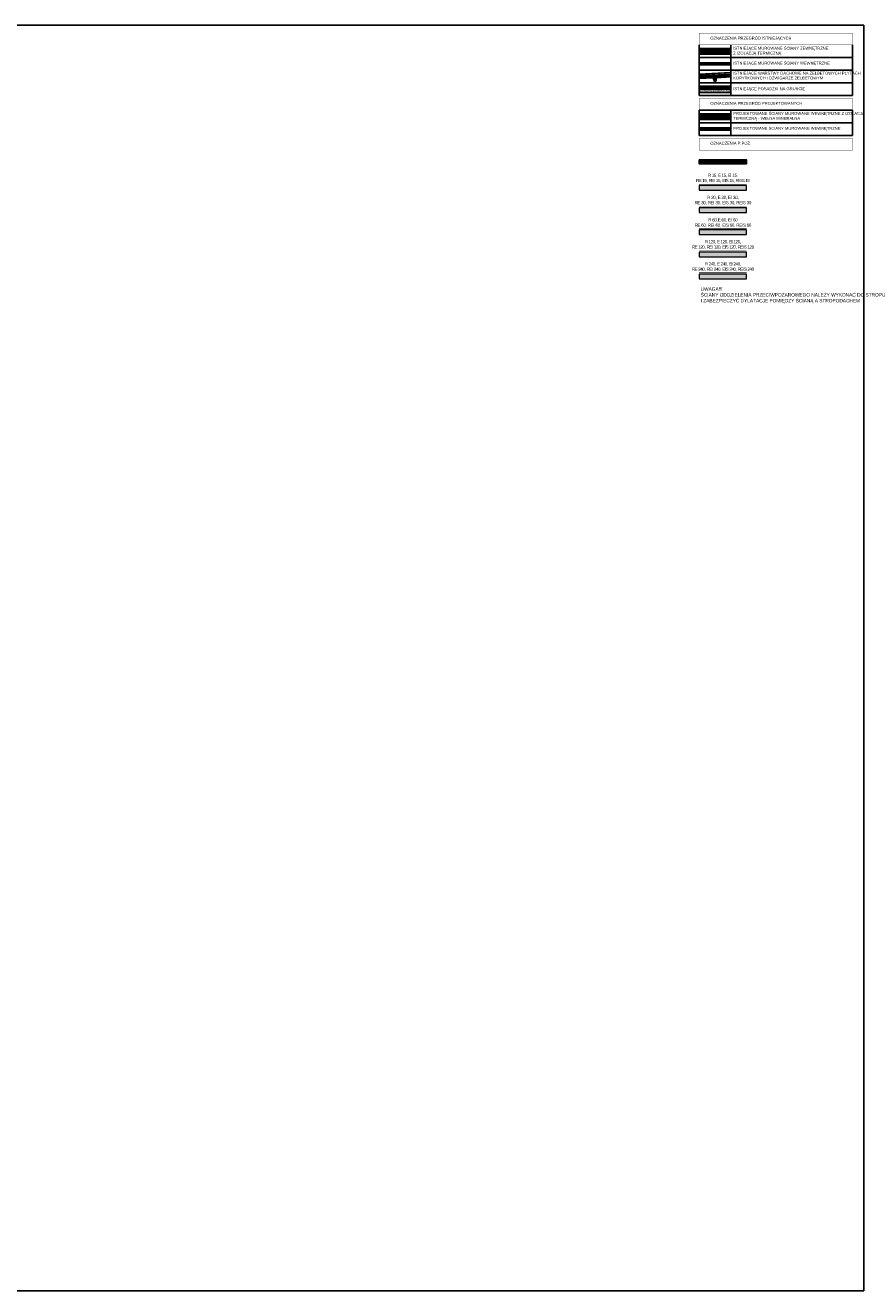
# Model space of a CAD drawing. Header units: millimetres. Extents: x 59331 to 112314, y -16110 to 34390.
# Tile 97 of 198: x 85534 to 90831, y 890 to 8890. Entities that reach past the tile are written whole.
import ezdxf

# ---------------------------------------------------------------- set-up
doc = ezdxf.new("R2010")
doc.units = ezdxf.units.MM
doc.linetypes.add('DASHED2', pattern=[0.375, 0.25, -0.125])
doc.linetypes.add('Kreska', pattern=[3, 1.5, -1.5])
doc.layers.get('DEFPOINTS').update_dxf_attribs({"lineweight": 9})
for name, color, linetype in [('_HSA_HATCH_WYPEŁNIENIA_PRZEGRÓD', 205, 'Continuous'), ('_HSA_IZOLACJE', 181, 'Continuous'), ('_HSA_OPIS', 43, 'Continuous'), ('_HSA_ŚCIANY_CIENKIE', 2, 'Continuous'), ('_HSA_ŚCIANY_DZIAŁOWE', 6, 'Continuous'), ('_HSA_ŚCIANY_KONSTRUKCYJNE', 3, 'Continuous'), ('_HSA_ŚCIANY_MUROWANE', 4, 'Continuous')]:
    doc.layers.add(name, color=color, linetype=linetype)
for name, color, linetype, true_color in [('_HSA_HATCH_WYPEŁNIENIA_PRZEGRÓD_P_POŻ', 7, 'Continuous', 0xef8a8a), ('_HSA_WYDZIELENIA_POŻAROWE_120_MIN', 7, 'DASHED2', 0xf11f04), ('_HSA_WYDZIELENIA_POŻAROWE_15_MIN', 7, 'DASHED2', 0x37c02a), ('_HSA_WYDZIELENIA_POŻAROWE_240_MIN', 7, 'DASHED2', 0xab1603), ('_HSA_WYDZIELENIA_POŻAROWE_30_MIN', 7, 'DASHED2', 0x247d1c), ('_HSA_WYDZIELENIA_POŻAROWE_60_MIN', 7, 'DASHED2', 0x1428e1)]:
    doc.layers.add(name, color=color, linetype=linetype, true_color=true_color)
doc.layers.add('_HSA_IZOLACJA_TERMICZNA', color=2, linetype='Continuous', lineweight=5)
doc.layers.add('_HSA_POMOC_GRAFICZNE', color=7, linetype='Continuous', plot=False)
doc.styles.add('ARIAL_100', font='Arial.ttf', dxfattribs={"width": 0.8, "height": 20})
doc.linetypes.add('BATTING', pattern='A,0.00254,-2.54,[134,ltypeshp.shx,S=2.54,R=0,X=-2.54,Y=0],-5.08,[134,ltypeshp.shx,S=2.54,R=180,X=2.54,Y=0],-2.54', length=10.16254)

# ---------------------------------------------------------------- blocks, each defined once
blk = doc.blocks.new('*U512')
at = {"transparency": 33554559}
h = blk.add_hatch(color=256, dxfattribs=at)
h.dxf.hatch_style = 1
h.paths.add_polyline_path([(0, 29), (-300, 29), (-300, 0), (0, 0)])
at = {"linetype": 'DASHED2', "ltscale": 50, "const_width": 3}
blk.add_lwpolyline([(-300, -10), (0, -10)], dxfattribs=at)
at = {"layer": 'DEFPOINTS'}
blk.add_lwpolyline([(0, 29), (-300, 29), (-300, 0), (0, 0), (0, 29)], close=True, dxfattribs=at)
blk = doc.blocks.new('A$C17f1b766')
at = {"layer": '_HSA_HATCH_WYPEŁNIENIA_PRZEGRÓD'}
h = blk.add_hatch(dxfattribs=at)
h.set_pattern_fill('ANSI31', color=256, scale=2, style=0)
h.set_pattern_definition([(45, (-89791.3255, -22284.513), (-4.49012806, 4.49012806), [])])
h.paths.add_polyline_path([(0, -135.9), (0, -159.9), (300, -159.9), (300, -135.9)])
at = {"layer": '_HSA_HATCH_WYPEŁNIENIA_PRZEGRÓD_P_POŻ'}
h = blk.add_hatch(color=256, dxfattribs=at)
h.dxf.hatch_style = 1
h.paths.add_polyline_path([(0, -135.9), (0, -159.9), (300, -159.9), (300, -135.9)])
at = {"layer": '_HSA_OPIS', "const_width": 1.85}
blk.add_lwpolyline([(0, 0), (970, 0), (970, -73.9), (0, -73.9)], close=True, dxfattribs=at)
at = {"layer": '_HSA_ŚCIANY_KONSTRUKCYJNE'}
blk.add_lwpolyline([(0, -135.9), (0, -159.9), (300, -159.9), (300, -135.9)], close=True, dxfattribs=at)
at = {"layer": '_HSA_WYDZIELENIA_POŻAROWE_120_MIN', "ltscale": 50, "rotation": 180}
blk.add_blockref('*U512', (0, -718.9), dxfattribs=at)
at = {"layer": '_HSA_WYDZIELENIA_POŻAROWE_15_MIN', "ltscale": 100, "rotation": 180}
blk.add_blockref('*U512', (0, -298.9), dxfattribs=at)
at = {"layer": '_HSA_WYDZIELENIA_POŻAROWE_240_MIN', "ltscale": 50, "rotation": 180}
blk.add_blockref('*U512', (0, -858.9), dxfattribs=at)
at = {"layer": '_HSA_WYDZIELENIA_POŻAROWE_30_MIN', "ltscale": 100, "rotation": 180}
blk.add_blockref('*U512', (0, -438.9), dxfattribs=at)
at = {"layer": '_HSA_WYDZIELENIA_POŻAROWE_60_MIN', "ltscale": 100, "rotation": 180}
blk.add_blockref('*U512', (0, -578.9), dxfattribs=at)
at = {"layer": '_HSA_OPIS', "insert": (70.7, -21.7), "char_height": 18.486, "attachment_point": 1, "line_spacing_factor": 0.85, "style": 'ARIAL_100'}
blk.add_mtext_dynamic_manual_height_columns('OZNACZENIA P.POŻ.', width=684.615, gutter_width=4500.4, heights=[0], dxfattribs=at)
at = {"layer": '_HSA_WYDZIELENIA_POŻAROWE_120_MIN', "ltscale": 50, "insert": (0, -643.1), "char_height": 20, "attachment_point": 1, "style": 'ARIAL_100'}
blk.add_mtext_dynamic_manual_height_columns('\\pxqc;{\\T0.8;R 120, E 120, EI 120,^JRE 120, REI 120, EIS 120, REIS 120}', width=300, gutter_width=100, heights=[0], dxfattribs=at)
at = {"layer": '_HSA_WYDZIELENIA_POŻAROWE_15_MIN', "ltscale": 100, "insert": (0, -223.1), "char_height": 20, "attachment_point": 1, "style": 'ARIAL_100'}
blk.add_mtext_dynamic_manual_height_columns('\\pxqc;{\\T0.8;R 15, E 15, EI 15,\\PRE 15, REI 15, EIS 15, REIS 15}', width=300, gutter_width=100, heights=[0], dxfattribs=at)
at = {"layer": '_HSA_WYDZIELENIA_POŻAROWE_240_MIN', "ltscale": 50, "insert": (0, -783.1), "char_height": 20, "attachment_point": 1, "style": 'ARIAL_100'}
blk.add_mtext_dynamic_manual_height_columns('\\pxqc;{\\T0.8;R 240, E 240, EI 240,\\PRE 240, REI 240, EIS 240, REIS 240}', width=300, gutter_width=100, heights=[0], dxfattribs=at)
at = {"layer": '_HSA_WYDZIELENIA_POŻAROWE_30_MIN', "ltscale": 100, "insert": (0, -363.1), "char_height": 20, "attachment_point": 1, "style": 'ARIAL_100'}
blk.add_mtext_dynamic_manual_height_columns('\\pxqc;{\\T0.9;R 30, E 30, EI 30,\\PRE 30, REI 30, EIS 30, REIS 30}', width=300, gutter_width=100, heights=[0], dxfattribs=at)
at = {"layer": '_HSA_WYDZIELENIA_POŻAROWE_60_MIN', "ltscale": 100, "insert": (0, -505), "char_height": 20, "attachment_point": 1, "style": 'ARIAL_100'}
blk.add_mtext_dynamic_manual_height_columns('\\pxqc;{\\T0.9;R 60,E 60, EI 60^JRE 60, REI 60, EIS 60, REIS 60}', width=300, gutter_width=100, heights=[0], dxfattribs=at)

msp = doc.modelspace()

# ---------------------------------------------------------------- hatches: boundary and pattern name
at = {"layer": '_HSA_HATCH_WYPEŁNIENIA_PRZEGRÓD', "true_color": 0x969696}
for points in [[(89791.33, 8745.22), (89791.33, 8707.84), (89991.33, 8707.84), (89991.33, 8745.22)], [(89791.33, 8652.66), (89791.33, 8640.66), (89991.33, 8640.66), (89991.33, 8652.66)], [(89791.33, 8580.18), (89791.33, 8553.16), (89881.11, 8558.08), (89888.85, 8535.47), (89896.84, 8535.91), (89902.07, 8559.23), (89991.33, 8564.12), (89991.33, 8591.14)], [(89991.33, 8466.54), (89991.33, 8506.53), (89791.33, 8506.53), (89791.33, 8466.53)]]:
    msp.add_hatch(color=252, dxfattribs=at).paths.add_polyline_path(points)
at = {"layer": '_HSA_HATCH_WYPEŁNIENIA_PRZEGRÓD'}
h = msp.add_hatch(dxfattribs=at)
h.set_pattern_fill('ANSI31', color=256, scale=2, style=0)
h.set_pattern_definition([(45, (22310.3613, -20262.851), (-4.49012806, 4.49012806), [])])
h.paths.add_polyline_path([(89791.33, 8730.22), (89791.33, 8707.84), (89991.33, 8707.84), (89991.33, 8730.22)])
h = msp.add_hatch(dxfattribs=at)
h.set_pattern_fill('ANSI31', color=256, scale=2, style=0)
h.set_pattern_definition([(45, (15431.875, -18617.019), (-4.49012806, 4.49012806), [])])
h.paths.add_polyline_path([(89791.33, 8652.66), (89791.33, 8640.66), (89991.33, 8640.66), (89991.33, 8652.66)])
at = {"layer": '_HSA_HATCH_WYPEŁNIENIA_PRZEGRÓD', "ltscale": 10, "transparency": 33554687}
h = msp.add_hatch(dxfattribs=at)
h.set_pattern_fill('ANSI33', color=256, angle=1.963532)
h.set_pattern_definition([(46.9635, (89743.0725, 8527.482), (-4.64134, 4.33364), []), (46.9635, (89747.56, 8527.6356), (-4.64134, 4.33364), [3.175, -1.5875])])
h.paths.add_polyline_path([(89791.33, 8565.18), (89791.33, 8553.16), (89881.11, 8558.08), (89888.85, 8535.47), (89892.85, 8535.69), (89890.93, 8570.64)])
h = msp.add_hatch(dxfattribs=at)
h.set_pattern_fill('ANSI33', color=256, angle=1.963532)
h.set_pattern_definition([(46.9635, (89893.8463, 8535.744), (-4.64134, 4.33364), []), (46.9635, (89898.334, 8535.898), (-4.64134, 4.33364), [3.175, -1.5875])])
h.paths.add_polyline_path([(89991.33, 8564.12), (89991.33, 8576.14), (89890.93, 8570.64), (89892.85, 8535.69), (89896.84, 8535.91), (89902.07, 8559.23)])
at = {"layer": '_HSA_HATCH_WYPEŁNIENIA_PRZEGRÓD'}
h = msp.add_hatch(dxfattribs=at)
h.set_pattern_fill('ANSI31', color=256, style=0)
h.set_pattern_definition([(45, (59947.6924, -3308.9817), (-2.24506403, 2.24506403), [])])
h.paths.add_polyline_path([(89991.33, 8501.53), (89991.33, 8506.53), (89791.33, 8506.53), (89791.33, 8501.53)])
h = msp.add_hatch(dxfattribs=at)
h.set_pattern_fill('MUDST', color=256, scale=0.5, angle=45, style=0)
h.set_pattern_definition([(45, (22811.5022, 3284.4245), (2.24506403, 6.73519209), [3.175, -3.175, 0, -3.175, 0, -3.175])])
h.paths.add_polyline_path([(89991.33, 8486.53), (89991.33, 8501.53), (89791.33, 8501.53), (89791.33, 8486.53)])
h = msp.add_hatch(dxfattribs=at)
h.set_pattern_fill('AR-SAND', color=256, scale=0.2, angle=45, style=0)
h.set_pattern_definition([(82.5, (59947.6924, -3308.982), (-7.147627, 6.6950698), [0, -7.7216, 0, -8.636, 0, -8.255]), (52.5, (59947.692, -3308.982), (-3.7802186, 16.494657), [0, -4.1656, 0, -6.9596, 0, -2.667]), (12.5, (59943.274, -3313.4), (11.1659965, 11.2066462), [0, -2.54, 0, -9.144, 0, -11.938]), (2.5, (59943.274, -3313.4), (7.645622, 13.9510156), [0, -1.27, 0, -5.9944, 0, -6.858])])
h.paths.add_polyline_path([(89991.33, 8466.53), (89991.33, 8486.53), (89791.33, 8486.53), (89791.33, 8466.53)])
h = msp.add_hatch(dxfattribs=at)
h.set_pattern_fill('ANSI37', color=256, scale=1.5)
h.set_pattern_definition([(45, (15431.875, -18541.1467), (-3.36759605, 3.36759605), []), (135, (15431.875, -18541.1467), (-3.36759605, -3.36759605), [])])
h.paths.add_polyline_path([(89791.33, 8317.79), (89791.33, 8295.4), (89991.33, 8295.4), (89991.33, 8317.79)])
h = msp.add_hatch(dxfattribs=at)
h.set_pattern_fill('ANSI37', color=256, angle=-90)
h.set_pattern_definition([(315, (69058.274, 96128.4087), (2.24506403, 2.24506403), []), (45, (69058.274, 96128.4087), (-2.24506403, 2.24506403), [])])
h.paths.add_polyline_path([(89991.33, 8226.6), (89991.33, 8241.6), (89791.33, 8241.6), (89791.33, 8226.6)])

# ---------------------------------------------------------------- linework, layer by layer
at = {"layer": '_HSA_IZOLACJA_TERMICZNA'}
for p, q in [((89791.33, 8745.22), (89991.33, 8745.22)), ((89791.33, 8580.2), (89991.33, 8591.16)), ((89791.33, 8332.79), (89991.33, 8332.79))]:
    msp.add_line(p, q, dxfattribs=at)
at = {"layer": '_HSA_IZOLACJA_TERMICZNA', "color": 8, "linetype": 'BATTING', "ltscale": 0.7}
for p, q in [((89791.33, 8737.72), (89991.33, 8737.72)), ((89791.33, 8325.29), (89991.33, 8325.29))]:
    msp.add_line(p, q, dxfattribs=at)
at = {"layer": '_HSA_IZOLACJA_TERMICZNA', "color": 8, "linetype": 'BATTING', "ltscale": 0.6}
msp.add_line((89791.33, 8572.69), (89991.33, 8583.65), dxfattribs=at)
at = {"layer": '_HSA_IZOLACJE', "linetype": 'Kreska', "ltscale": 5, "const_width": 1}
msp.add_lwpolyline([(89791.33, 8580.7), (89991.33, 8591.66)], dxfattribs=at)
at = {"layer": '_HSA_IZOLACJE'}
for points in [[(89791.33, 8581.2), (89991.33, 8592.16)], [(89791.33, 8580.2), (89991.33, 8591.16)]]:
    msp.add_lwpolyline(points, dxfattribs=at)
at = {"layer": '_HSA_OPIS'}
for p, q in [((89791.33, 8686.53), (90761.33, 8686.53)), ((89791.33, 8606.53), (90761.33, 8606.53)), ((89791.33, 8526.53), (90761.33, 8526.53)), ((89791.33, 8446.53), (90761.33, 8446.53)), ((89791.33, 8354.1), (90761.33, 8354.1)), ((89791.33, 8274.1), (90761.33, 8274.1)), ((89791.33, 8194.1), (90761.33, 8194.1))]:
    msp.add_line(p, q, dxfattribs=at)
at = {"layer": '_HSA_OPIS', "const_width": 1.85}
for points in [[(89791.33, 8840.48), (90761.33, 8840.48), (90761.33, 8766.53), (89791.33, 8766.53)], [(89791.33, 8428.04), (90761.33, 8428.04), (90761.33, 8354.1), (89791.33, 8354.1)]]:
    msp.add_lwpolyline(points, close=True, dxfattribs=at)
at = {"layer": '_HSA_OPIS'}
for points in [[(89791.33, 8766.53), (89791.33, 8446.53)], [(89991.33, 8766.53), (89991.33, 8446.53)], [(90761.33, 8446.53), (90761.33, 8766.53)], [(89791.33, 8354.1), (89791.33, 8194.1)], [(89991.33, 8354.1), (89991.33, 8194.1)], [(90761.33, 8194.1), (90761.33, 8354.1)]]:
    msp.add_lwpolyline(points, dxfattribs=at)
at = {"layer": '_HSA_POMOC_GRAFICZNE'}
msp.add_lwpolyline([(75331.33, 890.48), (90831.33, 890.48), (90831.33, 8890.48), (75331.33, 8890.48)], close=True, dxfattribs=at)
at = {"layer": '_HSA_ŚCIANY_CIENKIE'}
for p, q in [((89991.33, 8506.53), (89791.33, 8506.53)), ((89991.33, 8501.53), (89791.33, 8501.53)), ((89991.33, 8486.53), (89791.33, 8486.53)), ((89991.33, 8466.53), (89791.33, 8466.53))]:
    msp.add_line(p, q, dxfattribs=at)
at = {"layer": '_HSA_ŚCIANY_DZIAŁOWE'}
for p, q in [((89791.33, 8652.66), (89991.33, 8652.66)), ((89791.33, 8640.66), (89991.33, 8640.66))]:
    msp.add_line(p, q, dxfattribs=at)
at = {"layer": '_HSA_ŚCIANY_KONSTRUKCYJNE'}
for points in [[(89791.33, 8553.16), (89881.11, 8558.08), (89888.85, 8535.47), (89892.85, 8535.69), (89890.93, 8570.64), (89791.33, 8565.18)], [(89991.33, 8576.14), (89890.93, 8570.64), (89892.85, 8535.69), (89896.84, 8535.91)], [(89896.84, 8535.91), (89902.07, 8559.23), (89991.33, 8564.12)]]:
    msp.add_lwpolyline(points, dxfattribs=at)
msp.add_lwpolyline([(89991.33, 8241.6), (89991.33, 8226.6), (89791.33, 8226.6), (89791.33, 8241.6)], close=True, dxfattribs=at)
at = {"layer": '_HSA_ŚCIANY_MUROWANE'}
for p, q in [((89791.33, 8730.22), (89991.33, 8730.22)), ((89791.33, 8317.79), (89991.33, 8317.79))]:
    msp.add_line(p, q, dxfattribs=at)
at = {"layer": '_HSA_ŚCIANY_MUROWANE', "ltscale": 0.07}
for p, q in [((89991.33, 8707.84), (89791.33, 8707.84)), ((89991.33, 8295.4), (89791.33, 8295.4))]:
    msp.add_line(p, q, dxfattribs=at)

# ---------------------------------------------------------------- block references
msp.add_blockref('A$C17f1b766', (89791.33, 8175.61))

# ---------------------------------------------------------------- texts
at = {"layer": '_HSA_OPIS', "char_height": 18.4865, "attachment_point": 1, "line_spacing_factor": 0.85, "style": 'ARIAL_100'}
for s, insert in [('OZNACZENIA PRZEGRÓD ISTNIEJĄCYCH', (89862.05, 8818.76)), ('OZNACZENIA PRZEGRÓD PROJEKTOWANYCH', (89862.05, 8406.33))]:
    msp.add_mtext_dynamic_manual_height_columns(s, width=684.6149, gutter_width=4500.43, heights=[0], dxfattribs=dict(at, insert=insert))
at = {"layer": '_HSA_OPIS', "char_height": 18.4865, "attachment_point": 1, "style": 'ARIAL_100'}
for s, insert, width in [('ISTNIEJĄCE MUROWANE ŚCIANY ZEWNĘTRZNE\\PZ IZOLACJĄ TERMICZNĄ', (90006.67, 8754.54), 594.6568), ('ISTNIEJĄCE MUROWANE ŚCIANY WEWNĘTRZNE ', (90006.67, 8660.78), 603.1048), ('ISTNIEJĄCE WARSTWY DACHOWE NA ŻELBETOWYCH PŁYTACH KORYTKOWYCH I DŹWIGARZE ŻELBETOWYM', (90006.67, 8597.34), 763.1048), ('ISTNIEJĄCE POSADZKI NA GRUNCIE', (90006.67, 8498.91), 603.1048), ('PROJEKTOWANE ŚCIANY MUROWANE WEWNĘTRZNE Z IZOLACJĄ TERMICZNĄ - WEŁNA MINERALNA', (90006.67, 8342.53), 730.032), ('PROJEKTOWANE ŚCIANY MUROWANE WEWNĘTRZNE ', (90006.67, 8248.34), 763.1048)]:
    msp.add_mtext(s, dxfattribs=dict(at, insert=insert, width=width))
at = {"layer": '_HSA_OPIS', "insert": (89801.13, 7234.17), "char_height": 22, "attachment_point": 1, "style": 'ARIAL_100'}
msp.add_mtext_dynamic_manual_height_columns('UWAGA!!!\\PŚCIANY ODDZIELENIA PRZECIWPOŻAROWEGO NALEŻY WYKONAĆ DO STROPU I ZABEZPIECZYĆ DYLATACJE POMIĘDZY ŚCIANĄ A STROPODACHEM', width=957.4166, gutter_width=12.5, heights=[0], dxfattribs=at)

doc.saveas('drawing.dxf')
